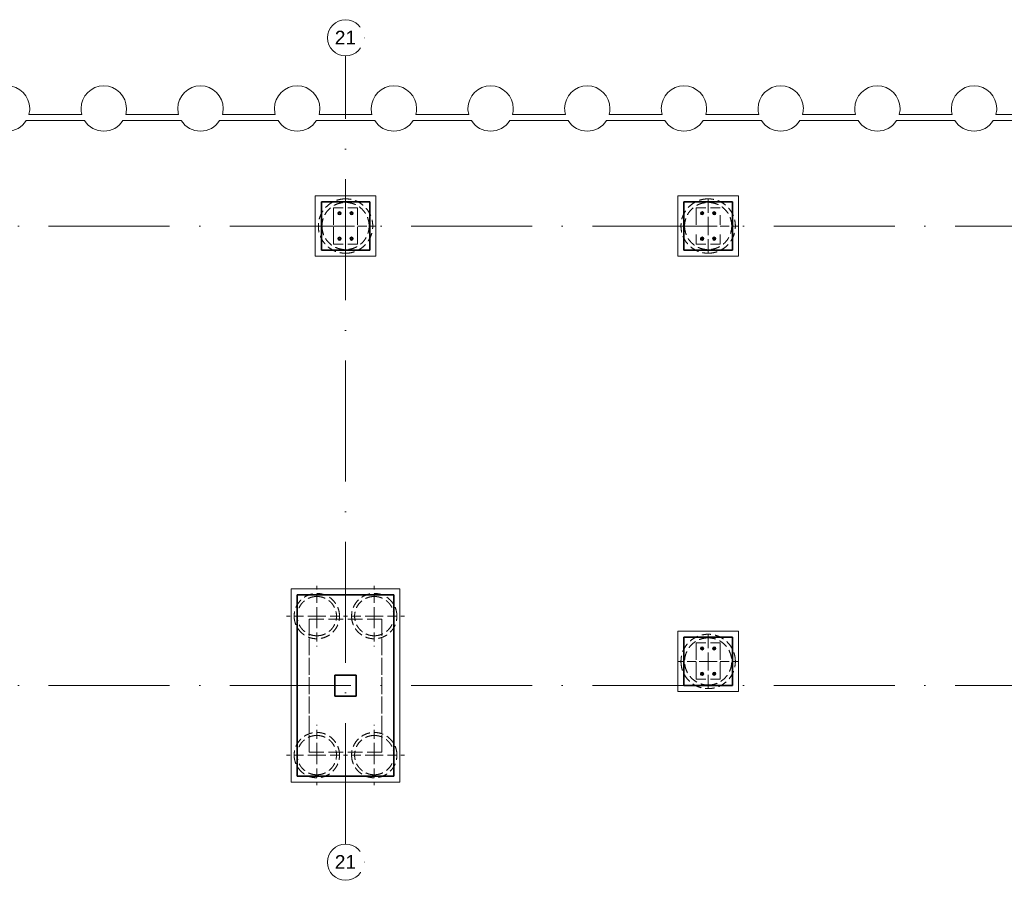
# Model space of a CAD drawing. Header units: millimetres. Extents: x -34728 to 839610, y -480656 to 464976.
# Tile 65 of 69: x 449428 to 465720, y -64995 to -50754. Entities that reach past the tile are written whole.
import ezdxf

# ---------------------------------------------------------------- set-up
doc = ezdxf.new("R2010")
doc.units = ezdxf.units.MM
for name, pattern in [('Rebar Cover Lines', [320.04, 160.02, -160.02]), ('Skryté 1_5', [220, 150, -70]), ('ČERCHOVANÁ', [25.4, 12.7, -6.35, 0, -6.35]), ('Čerchovaná 20mm', [3000, 2000, -500, 0, -500])]:
    doc.linetypes.add(name, pattern=pattern)
doc.layers.get('0').update_dxf_attribs({"color": 9})
for name, color, linetype, lineweight in [('CA_NEVHRA', 9, 'Skryté 1_5', 9), ('CA_OSY', 9, 'ČERCHOVANÁ', 9), ('CA_TEXT35', 9, 'Continuous', 9), ('CA_ZAKLADY25', 9, 'Continuous', 18), ('CA_ZAKLADY5', 9, 'Continuous', 25), ('Konstrukční přípoje', 253, 'Continuous', 18)]:
    doc.layers.add(name, color=color, linetype=linetype, lineweight=lineweight)
doc.styles.add('Arial_1', font='arial.ttf', dxfattribs={"height": 450})

# ---------------------------------------------------------------- blocks, each defined once
blk = doc.blocks.new('pilota 600 mm - D_750_650-2126752-ZÁKLADY HALY _ DPS')
at = {"layer": 'CA_NEVHRA'}
for p, q in [((0, 0), (0, 500)), ((0, 0), (-500, 0)), ((0, 0), (0, -49)), ((0, 0), (500, 0)), ((0, -49), (0, -500))]:
    blk.add_line(p, q, dxfattribs=at)
blk = doc.blocks.new('pilota 600 mm - D_750_650-2126753-ZÁKLADY HALY _ DPS')
at = {"layer": 'CA_NEVHRA'}
for p, q in [((0, 49), (0, 500)), ((0, 0), (0, 49)), ((0, 0), (-500, 0)), ((0, 0), (500, 0)), ((0, 0), (0, -500))]:
    blk.add_line(p, q, dxfattribs=at)
blk = doc.blocks.new('pilota 600 mm - D_900_780-V33-ZÁKLADY HALY _ DPS')
at = {"layer": 'CA_NEVHRA'}
for p, q in [((0, 294), (0, 500)), ((0, 0), (0, 294)), ((-200, 0), (-500, 0)), ((0, 0), (-200, 0)), ((0, 0), (0, -306)), ((0, 0), (200, 0)), ((200, 0), (500, 0)), ((0, -306), (0, -500))]:
    blk.add_line(p, q, dxfattribs=at)
blk = doc.blocks.new('pilota 600 mm - D_750_650-V40-ZÁKLADY HALY _ DPS')
at = {"layer": 'CA_NEVHRA'}
for p, q in [((0, 51), (0, 500)), ((0, 0), (0, 51)), ((0, 0), (-500, 0)), ((0, 0), (500, 0)), ((0, 0), (0, -500))]:
    blk.add_line(p, q, dxfattribs=at)
blk = doc.blocks.new('pilota 600 mm - D_750_650-V41-ZÁKLADY HALY _ DPS')
at = {"layer": 'CA_NEVHRA'}
for p, q in [((0, 0), (0, 500)), ((0, 0), (-500, 0)), ((0, 0), (0, -51)), ((0, 0), (500, 0)), ((0, -51), (0, -500))]:
    blk.add_line(p, q, dxfattribs=at)
blk = doc.blocks.new('pilota 600 mm - D_900_780-2126777-ZÁKLADY HALY _ DPS')
at = {"layer": 'CA_NEVHRA'}
for p, q in [((0, 200), (0, 500)), ((0, 0), (0, 200)), ((-301, 0), (-500, 0)), ((0, 0), (-301, 0)), ((0, 0), (0, -200)), ((0, 0), (299, 0)), ((299, 0), (500, 0)), ((0, -200), (0, -500))]:
    blk.add_line(p, q, dxfattribs=at)
blk = doc.blocks.new('M_Šroub HPM-P - 27_P-1869720-ZÁKLADY HALY _ DPS')
at = {"layer": 'Konstrukční přípoje'}
for p, q in [((0, 21), (-18, 10)), ((0, 21), (-18, 10)), ((-18, 10), (0, 21)), ((0, 21), (-18, 10)), ((-18, 10), (-18, -10)), ((-18, 10), (-18, -10)), ((-18, -10), (-18, 10)), ((-18, 10), (-18, -10)), ((18, 10), (0, 21)), ((18, 10), (0, 21)), ((0, 21), (18, 10)), ((18, 10), (0, 21)), ((18, -10), (18, 10)), ((18, -10), (18, 10)), ((18, 10), (18, -10)), ((18, -10), (18, 10)), ((-18, -10), (0, -21)), ((-18, -10), (0, -21)), ((0, -21), (-18, -10)), ((-18, -10), (0, -21)), ((0, -21), (18, -10)), ((0, -21), (18, -10)), ((18, -10), (0, -21)), ((0, -21), (18, -10))]:
    blk.add_line(p, q, dxfattribs=at)
for radius, start, end in [(28, 0, 180), (28, 0, 180), (28, 0, 180), (28, 0, 180), (28, 180, 360), (28, 180, 0), (28, 180, 360), (28, 180, 0), (13.5, 0, 180), (13.5, 0, 180), (13.5, 0, 180), (13.5, 0, 180), (13.5, 0, 180), (13.5, 0, 180), (13.5, 180, 360), (13.5, 180, 360), (13.5, 180, 360), (13.5, 180, 360), (13.5, 180, 360), (13.5, 180, 360), (12.5, 0, 180), (12.5, 0, 180), (12.5, 180, 0), (12.5, 180, 360)]:
    blk.add_arc((0, 0), radius, start, end, dxfattribs=at)
blk = doc.blocks.new('M_Šroub HPM-P - 27_P-1869721-ZÁKLADY HALY _ DPS')
at = {"layer": 'Konstrukční přípoje'}
for p, q in [((0, 21), (-18, 10)), ((0, 21), (-18, 10)), ((-18, 10), (0, 21)), ((0, 21), (-18, 10)), ((-18, 10), (-18, -10)), ((-18, 10), (-18, -10)), ((-18, -10), (-18, 10)), ((-18, 10), (-18, -10)), ((18, 10), (0, 21)), ((18, 10), (0, 21)), ((0, 21), (18, 10)), ((18, 10), (0, 21)), ((18, -10), (18, 10)), ((18, -10), (18, 10)), ((18, 10), (18, -10)), ((18, -10), (18, 10)), ((-18, -10), (0, -21)), ((-18, -10), (0, -21)), ((0, -21), (-18, -10)), ((-18, -10), (0, -21)), ((0, -21), (18, -10)), ((0, -21), (18, -10)), ((18, -10), (0, -21)), ((0, -21), (18, -10))]:
    blk.add_line(p, q, dxfattribs=at)
for radius, start, end in [(28, 360, 180), (28, 0, 180), (28, 360, 180), (28, 0, 180), (13.5, 0, 180), (13.5, 360, 180), (13.5, 0, 180), (13.5, 0, 180), (13.5, 0, 180), (13.5, 360, 180), (12.5, 0, 180), (12.5, 0, 180), (28, 180, 360), (28, 180, 360), (28, 180, 360), (28, 180, 360), (13.5, 180, 360), (13.5, 180, 360), (13.5, 180, 360), (13.5, 180, 360), (13.5, 180, 360), (13.5, 180, 360), (12.5, 180, 360), (12.5, 180, 360)]:
    blk.add_arc((0, 0), radius, start, end, dxfattribs=at)
blk = doc.blocks.new('Osnova - Bublina osnovy 12mm-4850-ZÁKLADY HALY _ DPS')
at = {"layer": 'CA_TEXT35'}
blk.add_circle((0, 0), 6, dxfattribs=at)
blk = doc.blocks.new('A$Cf72d3da0')
at = {"layer": 'CA_NEVHRA', "color": 9}
for centre, radius, start, end in [((6500, 500), 450, 90, 270), ((6500, 500), 450, 90, 270), ((6500, 500), 390, 0, 180), ((6500, 500), 390, 0, 180), ((6500, 500), 450, 270, 90), ((6500, 500), 450, 270, 90), ((12500, 500), 450, 90, 270), ((12500, 500), 450, 90, 270), ((12500, 500), 390, 0, 180), ((12500, 500), 390, 0, 180), ((12500, 500), 450, 270, 90), ((12500, 500), 450, 270, 90), ((6500, 500), 390, 180, 0), ((6500, 500), 390, 180, 0), ((12500, 500), 390, 180, 0), ((12500, 500), 390, 180, 0), ((6025, -5955), 375, 0, 180), ((6025, -5955), 375, 0, 180), ((6025, -5955), 325, 90, 270), ((6025, -5955), 325, 90, 270), ((6025, -5955), 325, 270, 90), ((6025, -5955), 325, 270, 90), ((6975, -5955), 375, 0, 180), ((6975, -5955), 375, 0, 180), ((6975, -5955), 325, 90, 270), ((6975, -5955), 325, 90, 270), ((6975, -5955), 325, 270, 90), ((6975, -5955), 325, 270, 90), ((6025, -5955), 375, 180, 0), ((6025, -5955), 375, 180, 0), ((6975, -5955), 375, 180, 0), ((6975, -5955), 375, 180, 0), ((12500, -6705), 450, 0, 180), ((12500, -6705), 450, 0, 180), ((12500, -6705), 390, 90, 270), ((12500, -6705), 390, 90, 270), ((12500, -6705), 390, 270, 90), ((12500, -6705), 390, 270, 90), ((12500, -6705), 450, 180, 0), ((12500, -6705), 450, 180, 0), ((6025, -8255), 375, 0, 180), ((6025, -8255), 375, 0, 180), ((6025, -8255), 325, 90, 270), ((6025, -8255), 325, 90, 270), ((6025, -8255), 325, 270, 90), ((6025, -8255), 325, 270, 90), ((6975, -8255), 375, 0, 180), ((6975, -8255), 375, 0, 180), ((6975, -8255), 325, 90, 270), ((6975, -8255), 325, 90, 270), ((6975, -8255), 325, 270, 90), ((6975, -8255), 325, 270, 90), ((6025, -8255), 375, 180, 0), ((6025, -8255), 375, 180, 0), ((6975, -8255), 375, 180, 0), ((6975, -8255), 375, 180, 0)]:
    blk.add_arc(centre, radius, start, end, dxfattribs=at)
at = {"layer": 'CA_OSY', "color": 9, "linetype": 'Čerchovaná 20mm'}
for p, q in [((6500, -9727), (6500, 3314)), ((-22414, 500), (44067, 500)), ((-22414, -7105), (44067, -7105))]:
    blk.add_line(p, q, dxfattribs=at)
at = {"layer": 'CA_ZAKLADY25', "color": 9, "lineweight": 9}
for p, q in [((2138, 2348), (1262, 2348)), ((3738, 2348), (2862, 2348)), ((5338, 2348), (4462, 2348)), ((6938, 2348), (6062, 2348)), ((8538, 2348), (7662, 2348)), ((10138, 2348), (9262, 2348)), ((11738, 2348), (10862, 2348)), ((13338, 2348), (12462, 2348)), ((14938, 2348), (14062, 2348)), ((16538, 2348), (15662, 2348)), ((18138, 2348), (17262, 2348)), ((1217, 2245), (2183, 2245)), ((2817, 2245), (3783, 2245)), ((4417, 2245), (5383, 2245)), ((6017, 2245), (6983, 2245)), ((7617, 2245), (8583, 2245)), ((9217, 2245), (10183, 2245)), ((10817, 2245), (11783, 2245)), ((12417, 2245), (13383, 2245)), ((14017, 2245), (14983, 2245)), ((15617, 2245), (16583, 2245)), ((17217, 2245), (18183, 2245)), ((6000, 0), (6000, 1000)), ((6000, 1000), (7000, 1000)), ((7000, 1000), (6000, 1000)), ((6000, 1000), (6000, 0)), ((7000, 1000), (7000, 0)), ((7000, 0), (7000, 1000)), ((12000, 0), (12000, 1000)), ((12000, 1000), (13000, 1000)), ((13000, 1000), (12000, 1000)), ((12000, 1000), (12000, 0)), ((13000, 1000), (13000, 0)), ((13000, 0), (13000, 1000)), ((7000, 0), (6000, 0)), ((6000, 0), (7000, 0)), ((13000, 0), (12000, 0)), ((12000, 0), (13000, 0)), ((5600, -8705), (5600, -5505)), ((5600, -5505), (7400, -5505)), ((7400, -5505), (5600, -5505)), ((5600, -5505), (5600, -8705)), ((7400, -5505), (7400, -8705)), ((7400, -8705), (7400, -5505)), ((12000, -7205), (12000, -6205)), ((12000, -6205), (13000, -6205)), ((13000, -6205), (12000, -6205)), ((12000, -6205), (12000, -7205)), ((13000, -6205), (13000, -7205)), ((13000, -7205), (13000, -6205)), ((13000, -7205), (12000, -7205)), ((12000, -7205), (13000, -7205)), ((7400, -8705), (5600, -8705)), ((5600, -8705), (7400, -8705))]:
    blk.add_line(p, q, dxfattribs=at)
at = {"layer": 'CA_ZAKLADY25', "color": 9, "lineweight": 25}
for p, q in [((6900, 900), (6100, 900)), ((6100, 900), (6100, 100)), ((6100, 100), (6100, 900)), ((6100, 900), (6900, 900)), ((6900, 100), (6900, 900)), ((6900, 900), (6900, 100)), ((12900, 900), (12100, 900)), ((12100, 900), (12100, 100)), ((12100, 100), (12100, 900)), ((12100, 900), (12900, 900)), ((12900, 100), (12900, 900)), ((12900, 900), (12900, 100)), ((6100, 100), (6900, 100)), ((6900, 100), (6100, 100)), ((12100, 100), (12900, 100)), ((12900, 100), (12100, 100)), ((7300, -5605), (5700, -5605)), ((5700, -5605), (5700, -8605)), ((5700, -8605), (5700, -5605)), ((5700, -5605), (7300, -5605)), ((7300, -8605), (7300, -5605)), ((7300, -5605), (7300, -8605)), ((12900, -6305), (12100, -6305)), ((12100, -6305), (12100, -7105)), ((12100, -7105), (12100, -6305)), ((12100, -6305), (12900, -6305)), ((12900, -7105), (12900, -6305)), ((12900, -6305), (12900, -7105)), ((6325, -6930), (6675, -6930)), ((6325, -7280), (6325, -6930)), ((6675, -6930), (6325, -6930)), ((6325, -6930), (6325, -7280)), ((6675, -6930), (6675, -7280)), ((6675, -7280), (6675, -6930)), ((12100, -7105), (12900, -7105)), ((12900, -7105), (12100, -7105)), ((6675, -7280), (6325, -7280)), ((6325, -7280), (6675, -7280)), ((5700, -8605), (7300, -8605)), ((7300, -8605), (5700, -8605))]:
    blk.add_line(p, q, dxfattribs=at)
at = {"layer": 'CA_ZAKLADY25', "color": 9, "linetype": 'Rebar Cover Lines', "lineweight": 9}
for p, q in [((6300, 801), (6700, 801)), ((6300, 801), (6300, 651)), ((6300, 801), (6300, 201)), ((6700, 801), (6300, 801)), ((6700, 801), (6700, 201)), ((6700, 651), (6700, 801)), ((12300, 801), (12700, 801)), ((12300, 201), (12300, 801)), ((12300, 651), (12300, 801)), ((12700, 801), (12300, 801)), ((12700, 201), (12700, 801)), ((12700, 201), (12700, 801)), ((6300, 201), (6300, 651)), ((6700, 201), (6700, 651)), ((12300, 201), (12300, 651)), ((6700, 201), (6300, 201)), ((6300, 201), (6700, 201)), ((12700, 201), (12300, 201)), ((12300, 201), (12700, 201)), ((5900, -6004), (7100, -6004)), ((5900, -8204), (5900, -6004)), ((5900, -6004), (5900, -8204)), ((7100, -6004), (5900, -6004)), ((7100, -6004), (7100, -8204)), ((7100, -8204), (7100, -6004)), ((12300, -6399), (12700, -6399)), ((12300, -6999), (12300, -6399)), ((12300, -6399), (12300, -6999)), ((12700, -6399), (12300, -6399)), ((12700, -6399), (12700, -6999)), ((12700, -6999), (12700, -6399)), ((12700, -6999), (12300, -6999)), ((12300, -6999), (12700, -6999)), ((7100, -8204), (5900, -8204)), ((5900, -8204), (7100, -8204))]:
    blk.add_line(p, q, dxfattribs=at)
at = {"layer": 'CA_ZAKLADY25', "color": 9, "lineweight": 9}
for centre, start, end in [((900, 2445), 0, 180), ((2500, 2445), 0, 180), ((4100, 2445), 0, 180), ((5700, 2445), 0, 180), ((7300, 2445), 0, 180), ((8900, 2445), 0, 180), ((10500, 2445), 0, 180), ((12100, 2445), 0, 180), ((13700, 2445), 0, 180), ((15300, 2445), 0, 180), ((16900, 2445), 0, 180), ((900, 2445), 345.0379, 0), ((2500, 2445), 180, 194.9621), ((2500, 2445), 345.0379, 0), ((4100, 2445), 180, 194.9621), ((4100, 2445), 345.0379, 0), ((5700, 2445), 180, 194.9621), ((5700, 2445), 345.0379, 0), ((7300, 2445), 180, 194.9621), ((7300, 2445), 345.0379, 0), ((8900, 2445), 180, 194.9621), ((8900, 2445), 345.0379, 0), ((10500, 2445), 180, 194.9621), ((10500, 2445), 345.0379, 0), ((12100, 2445), 180, 194.9621), ((12100, 2445), 345.0379, 0), ((13700, 2445), 180, 194.9621), ((13700, 2445), 345.0379, 0), ((15300, 2445), 180, 194.9621), ((15300, 2445), 345.0379, 0), ((16900, 2445), 180, 194.9621), ((16900, 2445), 345.0379, 0), ((900, 2445), 212.2955, 327.7045), ((2500, 2445), 212.2955, 327.7045), ((4100, 2445), 212.2955, 327.7045), ((5700, 2445), 212.2955, 327.7045), ((7300, 2445), 212.2955, 327.7045), ((8900, 2445), 212.2955, 327.7045), ((10500, 2445), 212.2955, 327.7045), ((12100, 2445), 212.2955, 327.7045), ((13700, 2445), 212.2955, 327.7045), ((15300, 2445), 212.2955, 327.7045), ((16900, 2445), 212.2955, 327.7045)]:
    blk.add_arc(centre, 375, start, end, dxfattribs=at)
at = {"layer": 'CA_ZAKLADY5', "color": 9, "lineweight": 9}
for p, q in [((2138, 2348), (1262, 2348)), ((3738, 2348), (2862, 2348)), ((5338, 2348), (4462, 2348)), ((6938, 2348), (6062, 2348)), ((8538, 2348), (7662, 2348)), ((10138, 2348), (9262, 2348)), ((11738, 2348), (10862, 2348)), ((13338, 2348), (12462, 2348)), ((14938, 2348), (14062, 2348)), ((16538, 2348), (15662, 2348)), ((18138, 2348), (17262, 2348)), ((1217, 2245), (2183, 2245)), ((2817, 2245), (3783, 2245)), ((4417, 2245), (5383, 2245)), ((6017, 2245), (6983, 2245)), ((7617, 2245), (8583, 2245)), ((9217, 2245), (10183, 2245)), ((10817, 2245), (11783, 2245)), ((12417, 2245), (13383, 2245)), ((14017, 2245), (14983, 2245)), ((15617, 2245), (16583, 2245)), ((17217, 2245), (18183, 2245))]:
    blk.add_line(p, q, dxfattribs=at)
for centre, start, end in [((900, 2445), 0, 180), ((2500, 2445), 0, 180), ((4100, 2445), 0, 180), ((5700, 2445), 0, 180), ((7300, 2445), 0, 180), ((8900, 2445), 0, 180), ((10500, 2445), 0, 180), ((12100, 2445), 0, 180), ((13700, 2445), 0, 180), ((15300, 2445), 0, 180), ((16900, 2445), 0, 180), ((900, 2445), 345.0379, 0), ((2500, 2445), 180, 194.9621), ((2500, 2445), 345.0379, 0), ((4100, 2445), 180, 194.9621), ((4100, 2445), 345.0379, 0), ((5700, 2445), 180, 194.9621), ((5700, 2445), 345.0379, 0), ((7300, 2445), 180, 194.9621), ((7300, 2445), 345.0379, 0), ((8900, 2445), 180, 194.9621), ((8900, 2445), 345.0379, 0), ((10500, 2445), 180, 194.9621), ((10500, 2445), 345.0379, 0), ((12100, 2445), 180, 194.9621), ((12100, 2445), 345.0379, 0), ((13700, 2445), 180, 194.9621), ((13700, 2445), 345.0379, 0), ((15300, 2445), 180, 194.9621), ((15300, 2445), 345.0379, 0), ((16900, 2445), 180, 194.9621), ((16900, 2445), 345.0379, 0), ((900, 2445), 212.2955, 327.7045), ((2500, 2445), 212.2955, 327.7045), ((4100, 2445), 212.2955, 327.7045), ((5700, 2445), 212.2955, 327.7045), ((7300, 2445), 212.2955, 327.7045), ((8900, 2445), 212.2955, 327.7045), ((10500, 2445), 212.2955, 327.7045), ((12100, 2445), 212.2955, 327.7045), ((13700, 2445), 212.2955, 327.7045), ((15300, 2445), 212.2955, 327.7045), ((16900, 2445), 212.2955, 327.7045)]:
    blk.add_arc(centre, 375, start, end, dxfattribs=at)
at = {"layer": 'CA_NEVHRA', "color": 9}
for name, p, rotation in [('pilota 600 mm - D_900_780-2126777-ZÁKLADY HALY _ DPS', (6500, 500), 270), ('pilota 600 mm - D_900_780-2126777-ZÁKLADY HALY _ DPS', (12500, 500), 270), ('pilota 600 mm - D_750_650-2126753-ZÁKLADY HALY _ DPS', (6975, -5955), 180), ('pilota 600 mm - D_900_780-V33-ZÁKLADY HALY _ DPS', (12500, -6705), 180), ('pilota 600 mm - D_750_650-V41-ZÁKLADY HALY _ DPS', (6975, -8255), 180)]:
    blk.add_blockref(name, p, dxfattribs=dict(at, rotation=rotation))
for name, p in [('pilota 600 mm - D_750_650-2126752-ZÁKLADY HALY _ DPS', (6025, -5955)), ('pilota 600 mm - D_750_650-V40-ZÁKLADY HALY _ DPS', (6025, -8255))]:
    blk.add_blockref(name, p, dxfattribs=at)
at = {"layer": 'CA_TEXT35', "color": 9, "xscale": 49.99999999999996, "yscale": 49.99999999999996, "zscale": 49.99999999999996}
for p in [(6500, 3614), (6500, -10027)]:
    blk.add_blockref('Osnova - Bublina osnovy 12mm-4850-ZÁKLADY HALY _ DPS', p, dxfattribs=at)
at = {"layer": 'Konstrukční přípoje', "color": 9, "rotation": 180}
for name, p in [('M_Šroub HPM-P - 27_P-1869720-ZÁKLADY HALY _ DPS', (6400, 711)), ('M_Šroub HPM-P - 27_P-1869720-ZÁKLADY HALY _ DPS', (12400, 711)), ('M_Šroub HPM-P - 27_P-1869721-ZÁKLADY HALY _ DPS', (6400, 291)), ('M_Šroub HPM-P - 27_P-1869721-ZÁKLADY HALY _ DPS', (12400, 291)), ('M_Šroub HPM-P - 27_P-1869720-ZÁKLADY HALY _ DPS', (12400, -6489)), ('M_Šroub HPM-P - 27_P-1869721-ZÁKLADY HALY _ DPS', (12400, -6909))]:
    blk.add_blockref(name, p, dxfattribs=at)
at = {"layer": 'Konstrukční přípoje', "color": 9}
for name, p in [('M_Šroub HPM-P - 27_P-1869721-ZÁKLADY HALY _ DPS', (6600, 711)), ('M_Šroub HPM-P - 27_P-1869721-ZÁKLADY HALY _ DPS', (12600, 711)), ('M_Šroub HPM-P - 27_P-1869720-ZÁKLADY HALY _ DPS', (6600, 291)), ('M_Šroub HPM-P - 27_P-1869720-ZÁKLADY HALY _ DPS', (12600, 291)), ('M_Šroub HPM-P - 27_P-1869721-ZÁKLADY HALY _ DPS', (12600, -6489)), ('M_Šroub HPM-P - 27_P-1869720-ZÁKLADY HALY _ DPS', (12600, -6909))]:
    blk.add_blockref(name, p, dxfattribs=at)
at = {"layer": 'CA_TEXT35', "color": 9, "char_height": 225, "width": 424.89, "attachment_point": 1, "style": 'Arial_1', "bg_fill": 3, "box_fill_scale": 1.25, "bg_fill_color": 256, "bg_fill_true_color": 13158600, "bg_fill_transparency": 0}
for insert in [(6323, 3731), (6323, -9910)]:
    blk.add_mtext('21', dxfattribs=dict(at, insert=insert))

msp = doc.modelspace()

# ---------------------------------------------------------------- block references
at = {"color": 220, "lineweight": 35}
msp.add_blockref('A$Cf72d3da0', (448319.73, -54668.48), dxfattribs=at)

doc.saveas('drawing.dxf')
